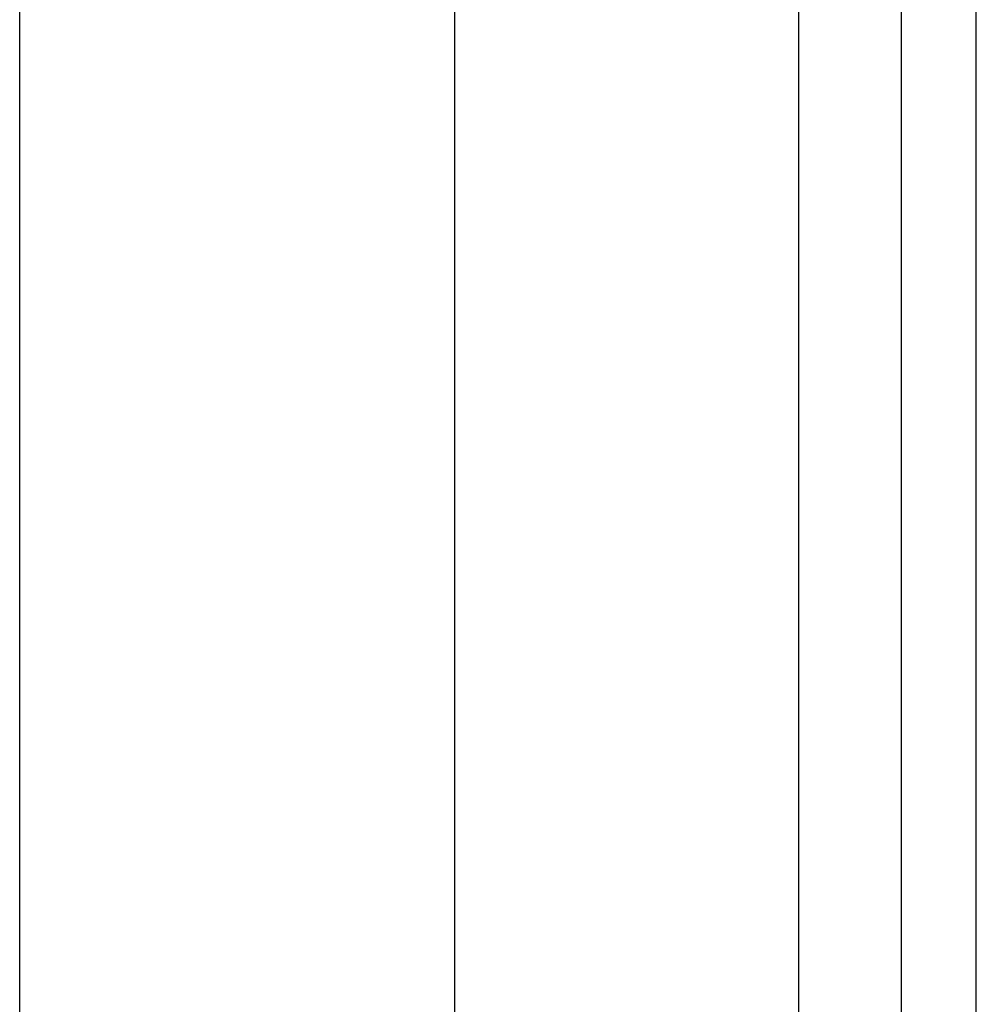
# Model space of a CAD drawing. Header units: inches. Extents: x 5 to 143, y 9 to 75.
# Tile 72 of 125: x 33.778 to 34.644, y 54.568 to 55.459. Entities that reach past the tile are written whole.
import ezdxf

# ---------------------------------------------------------------- set-up
doc = ezdxf.new("R2010")
doc.units = ezdxf.units.IN
doc.header["$MEASUREMENT"] = 0
doc.layers.add('Visible Edges(ANSI)', color=7, linetype='Continuous', lineweight=25)
doc.layers.add('Visible Tangent Edges(ANSI)', color=7, linetype='Continuous', lineweight=25)

msp = doc.modelspace()

# ---------------------------------------------------------------- linework, layer by layer
at = {"layer": 'Visible Edges(ANSI)'}
for p, q in [((34.57588, 56.51508), (34.57588, 54.01908)), ((34.64388, 54.01908), (34.64388, 56.51508)), ((33.77773, 27.69148), (33.77773, 55.85768)), ((34.17143, 55.85768), (34.17143, 53.67608))]:
    msp.add_line(p, q, dxfattribs=at)
at = {"layer": 'Visible Tangent Edges(ANSI)'}
msp.add_line((34.48288, 56.51508), (34.48288, 53.94773), dxfattribs=at)

doc.saveas('drawing.dxf')
